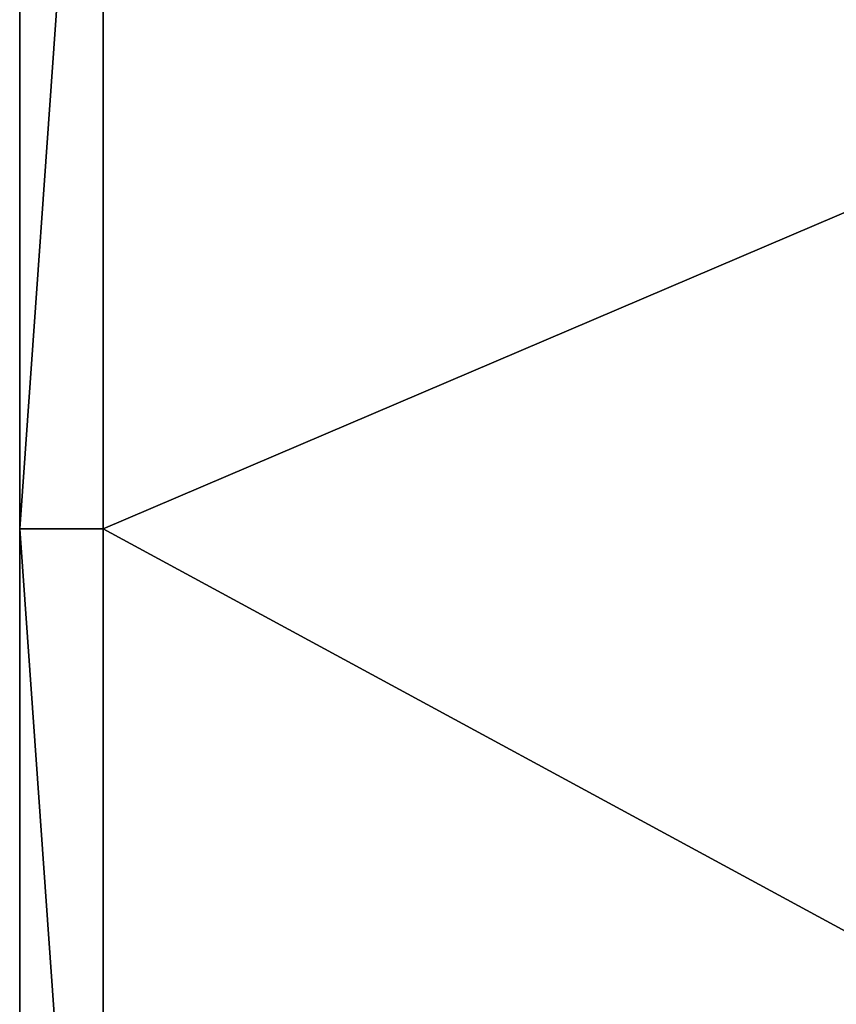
# Model space of a CAD drawing. Header units: millimetres. Extents: x -501 to 499, y -153 to 197.
# Tile 136 of 256: x -501 to -491, y 144 to 155. Entities that reach past the tile are written whole.
import ezdxf

# ---------------------------------------------------------------- set-up
doc = ezdxf.new("R2010")
doc.units = ezdxf.units.MM
doc.header["$MEASUREMENT"] = 0
doc.layers.add('Predefinito', color=7, linetype='Continuous')

msp = doc.modelspace()

# ---------------------------------------------------------------- meshes
at = {"layer": 'Predefinito'}
mesh = msp.add_polyface(dxfattribs=at)
corners = [(-501.225, 177.46, 996), (-501.225, 163.369, 996), (-501.225, 177.46, 1000), (-501.225, 163.369, 1004), (-501.225, 177.46, 1004), (-501.225, 107.005, 996), (-501.225, 121.096, 1004), (-501.225, 121.096, 996), (-501.225, 135.187, 1004), (-501.225, 135.187, 996), (-501.225, 149.278, 1004), (-501.225, 149.278, 996), (-501.225, 107.005, 1004), (-500.225, 177.46, 1005), (-500.225, 163.369, 1005), (-480.265, 177.126, 1005), (-500.225, 149.278, 1005), (-480.265, 157.793, 1005), (-500.225, 135.187, 1005), (-480.265, 138.46, 1005), (-500.225, 121.096, 1005), (-480.265, 119.126, 1005), (-500.225, 107.005, 1005), (-499.908, 180.917, 1005), (-500.148, 179.167, 1005), (-500.225, 177.46, 995), (-480.265, 177.126, 995), (-500.225, 163.369, 995), (-480.265, 157.793, 995), (-500.225, 149.278, 995), (-480.265, 138.46, 995), (-500.225, 135.187, 995), (-480.265, 119.126, 995), (-500.225, 121.096, 995), (-500.225, 107.005, 995), (-500.148, 179.167, 995), (-480.265, 99.793, 995), (-500.148, 179.167, 995), (-500.225, 177.46, 995), (-500.932, 177.46, 995.293), (-501.021, 180.306, 996), (-501.225, 107.005, 996), (-501.225, 121.096, 996), (-500.225, 121.096, 995), (-501.225, 135.187, 996), (-500.225, 135.187, 995), (-501.225, 149.278, 996), (-501.225, 163.369, 996), (-500.225, 163.369, 995), (-501.225, 177.46, 996), (-500.932, 177.46, 995.293), (-500.225, 177.46, 995), (-500.225, 149.278, 995), (-500.225, 107.005, 995), (-500.225, 177.46, 1005), (-500.148, 179.167, 1005), (-500.932, 177.46, 1004.707), (-499.908, 180.917, 1005), (-501.021, 180.306, 1004), (-501.225, 177.46, 1004), (-501.225, 177.46, 1004), (-501.225, 163.369, 1004), (-500.932, 177.46, 1004.707), (-501.225, 149.278, 1004), (-500.225, 163.369, 1005), (-501.225, 135.187, 1004), (-500.225, 135.187, 1005), (-501.225, 121.096, 1004), (-500.225, 121.096, 1005), (-501.225, 107.005, 1004), (-500.225, 107.005, 1005), (-500.225, 149.278, 1005), (-500.225, 177.46, 1005)]
mesh.append_faces([[corners[k] for k in face] for face in [(0, 1, 2, 2), (2, 3, 4, 4), (5, 6, 7, 7), (7, 8, 9, 9), (9, 10, 11, 11), (11, 3, 1, 1), (3, 11, 10, 10), (10, 9, 8, 8), (8, 7, 6, 6), (6, 5, 12, 12), (1, 3, 2, 2), (13, 14, 15, 15), (14, 16, 17, 17), (16, 18, 19, 19), (18, 20, 21, 21), (20, 22, 21, 21), (23, 24, 15, 15), (24, 13, 15, 15), (21, 19, 18, 18), (19, 17, 16, 16), (17, 15, 14, 14), (25, 26, 27, 27), (27, 28, 29, 29), (29, 30, 31, 31), (31, 32, 33, 33), (33, 32, 34, 34), (35, 26, 25, 25), (36, 34, 32, 32), (32, 31, 30, 30), (30, 29, 28, 28), (28, 27, 26, 26), (37, 38, 39, 39), (40, 37, 39, 39), (41, 42, 43, 43), (42, 44, 45, 45), (44, 46, 45, 45), (46, 47, 48, 48), (47, 49, 50, 50), (51, 48, 50, 50), (48, 52, 46, 46), (52, 45, 46, 46), (45, 43, 42, 42), (43, 53, 41, 41), (48, 47, 50, 50), (54, 55, 56, 56), (55, 57, 56, 56), (58, 59, 56, 56), (60, 61, 62, 62), (61, 63, 64, 64), (63, 65, 66, 66), (65, 67, 68, 68), (67, 69, 70, 70), (70, 68, 67, 67), (68, 66, 65, 65), (66, 71, 63, 63), (71, 64, 63, 63), (64, 72, 62, 62), (62, 61, 64, 64)]])

doc.saveas('drawing.dxf')
